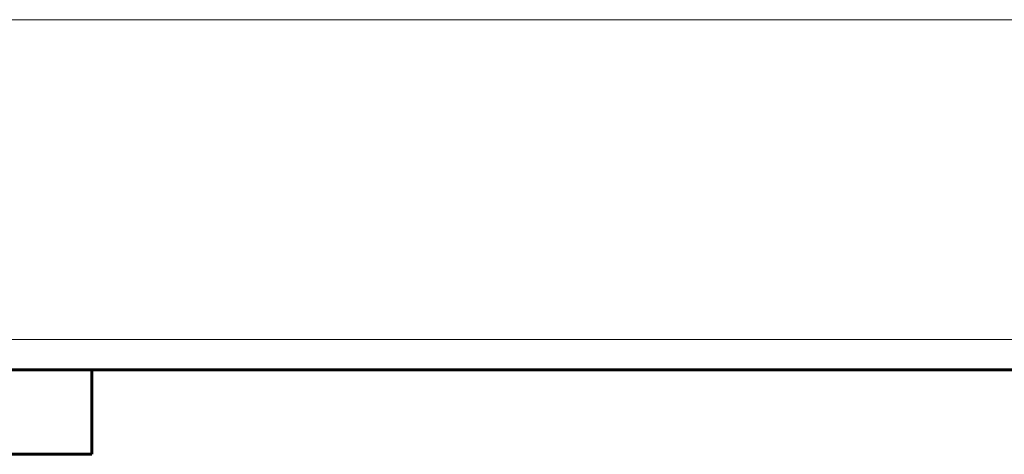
# Model space of a CAD drawing. Header units: millimetres. Extents: x -20 to 420, y 0 to 350.
# Tile 7 of 8: x 78 to 241, y 278 to 350. Entities that reach past the tile are written whole.
import ezdxf

# ---------------------------------------------------------------- set-up
doc = ezdxf.new("R2010")
doc.units = ezdxf.units.MM
for name, pattern in [('K5LT_BASIC', [0]), ('K5LT_THIN', [0]), ('K5LT_THIN_INCLUDED_TO_HATCHING', [0])]:
    doc.linetypes.add(name, pattern=pattern)
doc.layers.add('Системный слой (1)', color=7, linetype='Continuous', true_color=0x6c6c6c)

# ---------------------------------------------------------------- blocks, each defined once
blk = doc.blocks.new('U44')
at = {"layer": 'Системный слой (1)', "color": 7, "linetype": 'K5LT_THIN_INCLUDED_TO_HATCHING', "lineweight": 18, "true_color": 0xffffff}
blk.add_line((-19.9, 349.92), (412.1, 349.92), dxfattribs=at)
blk = doc.blocks.new('U45')
at = {"color": 7, "linetype": 'K5LT_THIN', "lineweight": 18, "true_color": 0xffffff}
blk.add_line((0, 297), (420, 297), dxfattribs=at)
at = {"color": 143, "linetype": 'K5LT_BASIC', "lineweight": 60, "true_color": 0x33acca}
for p, q in [((20, 292), (415, 292)), ((90, 292), (90, 278)), ((90, 278), (20, 278))]:
    blk.add_line(p, q, dxfattribs=at)

msp = doc.modelspace()

# ---------------------------------------------------------------- block references
msp.add_blockref('U45', (0, 0))
at = {"layer": 'Системный слой (1)'}
msp.add_blockref('U44', (0, 0), dxfattribs=at)

doc.saveas('drawing.dxf')
